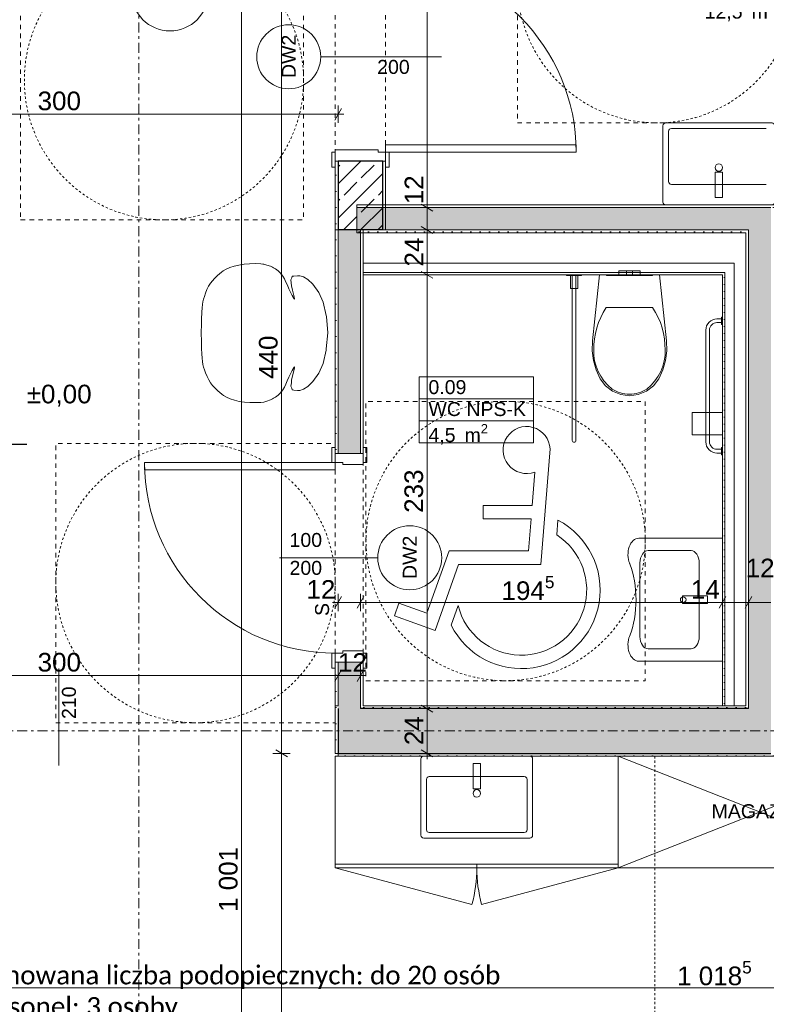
# Model space of a CAD drawing. Extents: x 100 to 2982, y 37 to 2050.
# Tile 96 of 130: x 1094 to 1495, y 1046 to 1574. Entities that reach past the tile are written whole.
import ezdxf
from ezdxf.xclip import XClip

# ---------------------------------------------------------------- set-up
doc = ezdxf.new("R2010")
doc.units = 0
doc.header["$MEASUREMENT"] = 0
doc.header["$XCLIPFRAME"] = 0
for name, pattern in [('Przerywana', [24, 12, -12]), ('Przerywana krótka', [12, 6, -6]), ('Przerywana podwójnie', [54.680554, 26.458333, -10.583333, 7.055556, -10.583333])]:
    doc.linetypes.add(name, pattern=pattern)
for name, color, linetype in [('210-A Pomieszczenia', 7, 'Continuous'), ('299-A Wymiary Opisy', 7, 'Continuous'), ('330-W Wyposażenie', 7, 'Continuous'), ('410-K Osie', 7, 'Continuous'), ('420-K Ściany', 7, 'Continuous'), ('810-G Ogólne', 7, 'Continuous'), ('820-G Rysunki Obrazki', 7, 'Continuous'), ('830-G Teksty Etykiety', 7, 'Continuous'), ('A_ŚCIANY NOŚNE', 7, 'Continuous'), ('A_ŚCIANY ZEWNĘTRZNE', 7, 'Continuous'), ('Drzwi ARCHICAD', 7, 'Continuous'), ('Nowe_330-W Wyposażenie', 7, 'Continuous'), ('OPIS_NPS_OKRĄG', 7, 'Continuous'), ('Znaczniki drzwi ARCHICADa', 7, 'Continuous')]:
    doc.layers.add(name, color=color, linetype=linetype)
doc.styles.add('STYL_AUTOMATYCZNY_3', font='arial.ttf')
doc.styles.add('STYL_AUTOMATYCZNY_7', font='arial.ttf')
doc.styles.add('STYL_AUTOMATYCZNY_8', font='calibri.ttf')
pattern_1 = [(0, (-18316.349, -206.5255), (0, 8.660254), [0, -5]), (0, (-18313.849, -202.195), (0, 8.660254), [0, -5])]
pattern_2 = [(0, (-18316.349, -206.5255), (0, 3.75), [0, -3.75])]

# ---------------------------------------------------------------- blocks, each defined once
blk = doc.blocks.new('Rysunek_1_1', base_point=(-18316.35, -206.53))
at = {"layer": '420-K Ściany', "linetype": 'Continuous', "lineweight": 5}
h = blk.add_hatch(dxfattribs=at)
h.set_pattern_fill('Tynk_0001', color=180, style=0, pattern_type=2)
h.set_pattern_definition(pattern_1)
h.paths.add_polyline_path([(1263.3, 1461.51), (1264.8, 1461.51), (1264.8, 1498.51), (1263.3, 1498.51)])
h = blk.add_hatch(dxfattribs=at)
h.set_pattern_fill('Beton_zbrojony_0001', color=170, style=0, pattern_type=2)
h.set_pattern_definition([(45, (-18316.349, -206.526), (-9.192388, 9.192388), []), (45, (-18320.945, -201.929), (-9.192388, 9.192388), [9.75, -3.25])])
h.paths.add_polyline_path([(1288.8, 1498.51), (1264.8, 1498.51), (1264.8, 1461.51), (1288.8, 1461.51)])
h = blk.add_hatch(dxfattribs=at)
h.set_pattern_fill('Tynk_0001', color=180, style=0, pattern_type=2)
h.set_pattern_definition(pattern_1)
h.paths.add_polyline_path([(1288.8, 1498.51), (1288.8, 1461.51), (1290.3, 1461.51), (1290.3, 1498.51)])
h = blk.add_hatch(dxfattribs=at)
h.set_pattern_fill('Tynk_0001', color=180, style=0, pattern_type=2)
h.set_pattern_definition(pattern_1)
h.paths.add_polyline_path([(1704.3, 1475.01), (1274.8, 1475.01), (1274.8, 1473.51), (1704.3, 1473.51)])
at = {"layer": '420-K Ściany', "linetype": 'Continuous', "lineweight": 13}
for points in [[(1485.3, 1473.51), (1274.8, 1473.51), (1274.8, 1461.51), (1485.3, 1461.51)], [(1497.3, 1473.51), (1485.3, 1473.51), (1485.3, 1461.51), (1497.3, 1461.51)], [(1264.8, 1461.51), (1264.8, 1341.51), (1276.8, 1341.51), (1276.8, 1461.51)], [(1264.8, 1206.01), (1276.8, 1206.01), (1276.8, 1229.51), (1264.8, 1229.51)], [(1276.8, 1206.01), (1264.8, 1206.01), (1264.8, 1204.51), (1276.8, 1204.51)], [(1276.8, 1204.51), (1264.8, 1204.51), (1264.8, 1180.51), (1276.8, 1180.51)], [(1485.3, 1204.51), (1276.8, 1204.51), (1276.8, 1180.51), (1485.3, 1180.51)], [(1497.3, 1204.51), (1485.3, 1204.51), (1485.3, 1180.51), (1497.3, 1180.51)]]:
    blk.add_hatch(color=62, dxfattribs=at).paths.add_polyline_path(points)
at = {"layer": '420-K Ściany', "linetype": 'Continuous', "lineweight": 5}
h = blk.add_hatch(dxfattribs=at)
h.set_pattern_fill('Tynk_0001', color=180, style=0, pattern_type=2)
h.set_pattern_definition(pattern_1)
h.paths.add_polyline_path([(1263.3, 1461.51), (1263.3, 1341.51), (1264.8, 1341.51), (1264.8, 1461.51)])
h = blk.add_hatch(dxfattribs=at)
h.set_pattern_fill('Tynk_0001', color=180, style=0, pattern_type=2)
h.set_pattern_definition(pattern_1)
h.paths.add_polyline_path([(1483.8, 1461.51), (1274.8, 1461.51), (1274.8, 1460.01), (1483.8, 1460.01)])
h = blk.add_hatch(dxfattribs=at)
h.set_pattern_fill('Tynk_0001', color=180, style=0, pattern_type=2)
h.set_pattern_definition(pattern_1)
h.paths.add_polyline_path([(1276.8, 1461.51), (1276.8, 1341.51), (1278.3, 1341.51), (1278.3, 1461.51)])
h = blk.add_hatch(dxfattribs=at)
h.set_pattern_fill('Tynk_0001', color=180, style=0, pattern_type=2)
h.set_pattern_definition(pattern_1)
h.paths.add_polyline_path([(1485.3, 1461.51), (1483.8, 1461.51), (1483.8, 1460.01), (1485.3, 1460.01)])
h = blk.add_hatch(dxfattribs=at)
h.set_pattern_fill('Tynk_0001', color=180, style=0, pattern_type=2)
h.set_pattern_definition(pattern_1)
h.paths.add_polyline_path([(1263.3, 1206.01), (1264.8, 1206.01), (1264.8, 1229.51), (1263.3, 1229.51)])
h = blk.add_hatch(dxfattribs=at)
h.set_pattern_fill('Tynk_0001', color=180, style=0, pattern_type=2)
h.set_pattern_definition(pattern_1)
h.paths.add_polyline_path([(1276.8, 1206.01), (1278.3, 1206.01), (1278.3, 1229.51), (1276.8, 1229.51)])
h = blk.add_hatch(dxfattribs=at)
h.set_pattern_fill('Tynk_0001', color=180, style=0, pattern_type=2)
h.set_pattern_definition(pattern_1)
h.paths.add_polyline_path([(1263.3, 1206.01), (1263.3, 1180.51), (1264.8, 1180.51), (1264.8, 1204.51), (1264.8, 1206.01)])
h = blk.add_hatch(dxfattribs=at)
h.set_pattern_fill('Tynk_0001', color=180, style=0, pattern_type=2)
h.set_pattern_definition(pattern_1)
h.paths.add_polyline_path([(1278.3, 1206.01), (1276.8, 1206.01), (1276.8, 1204.51), (1278.3, 1204.51)])
h = blk.add_hatch(dxfattribs=at)
h.set_pattern_fill('Tynk_0001', color=180, style=0, pattern_type=2)
h.set_pattern_definition(pattern_1)
h.paths.add_polyline_path([(1483.8, 1206.01), (1278.3, 1206.01), (1278.3, 1204.51), (1483.8, 1204.51)])
h = blk.add_hatch(dxfattribs=at)
h.set_pattern_fill('Tynk_0001', color=180, style=0, pattern_type=2)
h.set_pattern_definition(pattern_1)
h.paths.add_polyline_path([(1485.3, 1206.01), (1483.8, 1206.01), (1483.8, 1204.51), (1485.3, 1204.51)])
h = blk.add_hatch(dxfattribs=at)
h.set_pattern_fill('Tynk_0001', color=180, style=0, pattern_type=2)
h.set_pattern_definition(pattern_1)
h.paths.add_polyline_path([(1264.8, 1180.51), (1264.8, 1179.01), (1717.8, 1179.01), (1717.8, 1180.51)])
at = {"layer": 'A_ŚCIANY NOŚNE', "linetype": 'Continuous', "lineweight": 5}
h = blk.add_hatch(dxfattribs=at)
h.set_pattern_fill('Tynk_0001', color=180, style=0, pattern_type=2)
h.set_pattern_definition(pattern_1)
h.paths.add_polyline_path([(1483.8, 1460.01), (1483.8, 1206.01), (1485.3, 1206.01), (1485.3, 1460.01)])
at = {"layer": 'A_ŚCIANY NOŚNE', "linetype": 'Continuous', "lineweight": 13}
for points in [[(1497.3, 1461.51), (1485.3, 1461.51), (1485.3, 1460.01), (1497.3, 1460.01)], [(1497.3, 1206.01), (1497.3, 1460.01), (1485.3, 1460.01), (1485.3, 1206.01)], [(1497.3, 1206.01), (1485.3, 1206.01), (1485.3, 1204.51), (1497.3, 1204.51)]]:
    blk.add_hatch(color=62, dxfattribs=at).paths.add_polyline_path(points)
at = {"layer": 'A_ŚCIANY ZEWNĘTRZNE', "linetype": 'Continuous', "lineweight": 5}
h = blk.add_hatch(dxfattribs=at)
h.set_pattern_fill('Gips_0001', color=177, style=0, pattern_type=2)
h.set_pattern_definition(pattern_2)
h.paths.add_polyline_path([(1471.3, 1438.76), (1278.3, 1438.76), (1278.3, 1437.51), (1471.3, 1437.51)])
h = blk.add_hatch(dxfattribs=at)
h.set_pattern_fill('Gips_0001', color=177, style=0, pattern_type=2)
h.set_pattern_definition(pattern_2)
h.paths.add_polyline_path([(1471.3, 1437.51), (1472.55, 1437.51), (1472.55, 1438.76)])
h = blk.add_hatch(dxfattribs=at)
h.set_pattern_fill('Gips_0001', color=177, style=0, pattern_type=2)
h.set_pattern_definition(pattern_2)
h.paths.add_polyline_path([(1471.3, 1438.76), (1471.3, 1437.51), (1472.55, 1438.76)])
h = blk.add_hatch(dxfattribs=at)
h.set_pattern_fill('Gips_0001', color=177, style=0, pattern_type=2)
h.set_pattern_definition(pattern_2)
h.paths.add_polyline_path([(1471.3, 1437.51), (1471.3, 1206.01), (1472.55, 1206.01), (1472.55, 1437.51)])
at = {"layer": '210-A Pomieszczenia', "color": 6, "linetype": 'Continuous', "lineweight": 13, "ltscale": 0.2}
for p, q in [((1308.34, 1382.61), (1369.76, 1382.61)), ((1308.34, 1370.82), (1308.34, 1382.61)), ((1369.76, 1382.61), (1369.76, 1370.82)), ((1369.76, 1370.82), (1308.34, 1370.82)), ((1308.34, 1370.82), (1369.76, 1370.82)), ((1308.34, 1359.04), (1308.34, 1370.82)), ((1369.76, 1370.82), (1369.76, 1359.04)), ((1369.76, 1359.04), (1308.34, 1359.04)), ((1308.34, 1359.04), (1369.76, 1359.04)), ((1308.34, 1347.25), (1308.34, 1359.04)), ((1369.76, 1359.04), (1369.76, 1347.25)), ((1369.76, 1347.25), (1308.34, 1347.25))]:
    blk.add_line(p, q, dxfattribs=at)
at = {"layer": '299-A Wymiary Opisy', "color": 85, "linetype": 'Continuous', "lineweight": 13, "ltscale": 0.2}
for p, q in [((1312.57, 1473.51), (1312.57, 1777.51)), ((1212.94, 619.51), (1212.94, 1620.51)), ((1234.45, 1180.51), (1234.45, 1620.51)), ((1264.8, 1519), (1264.8, 1528.37)), ((964.8, 1523.69), (1264.8, 1523.69)), ((1264.8, 1523.69), (1267.86, 1523.69)), ((1317.26, 1473.51), (1307.88, 1473.51)), ((1312.57, 1461.51), (1312.57, 1473.51)), ((1317.26, 1461.51), (1307.88, 1461.51)), ((1312.57, 1437.51), (1312.57, 1461.51)), ((1317.26, 1437.51), (1307.88, 1437.51)), ((1312.57, 1204.51), (1312.57, 1437.51)), ((1264.8, 1256.84), (1264.8, 1266.21)), ((1276.8, 1256.84), (1276.8, 1266.21)), ((1471.3, 1256.84), (1471.3, 1266.21)), ((1485.3, 1256.84), (1485.3, 1266.21)), ((1261.75, 1261.52), (1264.8, 1261.52)), ((1264.8, 1261.52), (1276.8, 1261.52)), ((1276.8, 1261.52), (1471.3, 1261.52)), ((1471.3, 1261.52), (1485.3, 1261.52)), ((1485.3, 1261.52), (1497.3, 1261.52)), ((1264.8, 1217.6), (1264.8, 1226.98)), ((1276.8, 1217.6), (1276.8, 1226.98)), ((964.8, 1222.29), (1264.8, 1222.29)), ((1264.8, 1222.29), (1276.8, 1222.29)), ((1276.8, 1222.29), (1279.86, 1222.29)), ((1317.26, 1204.51), (1307.88, 1204.51)), ((1312.57, 1180.51), (1312.57, 1204.51)), ((1239.14, 1180.51), (1229.76, 1180.51)), ((1234.45, 619.51), (1234.45, 1180.51)), ((1317.26, 1180.51), (1307.88, 1180.51)), ((1312.57, 1177.45), (1312.57, 1180.51)), ((964.8, 1054.68), (1983.3, 1054.68))]:
    blk.add_line(p, q, dxfattribs=at)
at = {"layer": '299-A Wymiary Opisy', "color": 45, "linetype": 'Continuous', "lineweight": 15, "ltscale": 0.2}
for p, q in [((1263, 1520.56), (1266.61, 1526.81)), ((1309.45, 1475.31), (1315.7, 1471.7)), ((1309.45, 1463.31), (1315.7, 1459.7)), ((1309.45, 1439.31), (1315.7, 1435.7)), ((1266.61, 1264.65), (1263, 1258.4)), ((1278.61, 1264.65), (1275, 1258.4)), ((1473.11, 1264.65), (1469.5, 1258.4)), ((1487.11, 1264.65), (1483.5, 1258.4)), ((1266.61, 1225.41), (1263, 1219.16)), ((1275, 1219.16), (1278.61, 1225.41)), ((1309.45, 1206.31), (1315.7, 1202.7)), ((1231.32, 1182.31), (1237.57, 1178.7)), ((1309.45, 1182.31), (1315.7, 1178.7))]:
    blk.add_line(p, q, dxfattribs=at)
at = {"layer": '299-A Wymiary Opisy', "color": 25, "linetype": 'Continuous', "lineweight": 25, "ltscale": 0.2}
blk.add_line((1057.58, 1346.57), (1097.58, 1346.57), dxfattribs=at)
at = {"layer": '330-W Wyposażenie', "color": 75, "linetype": 'Continuous', "lineweight": 15, "ltscale": 0.2}
for p, q in [((1415.6, 1439.51), (1417.27, 1439.51)), ((1415.6, 1437.51), (1415.6, 1439.51)), ((1417.27, 1439.51), (1419.7, 1439.51)), ((1419.7, 1439.51), (1420.17, 1439.51)), ((1419.7, 1437.51), (1419.7, 1439.51)), ((1420.17, 1439.51), (1421.3, 1439.51)), ((1421.3, 1439.51), (1422.43, 1439.51)), ((1422.43, 1439.51), (1422.9, 1439.51)), ((1422.9, 1437.51), (1422.9, 1439.51)), ((1422.9, 1439.51), (1425.33, 1439.51)), ((1425.33, 1439.51), (1427, 1439.51)), ((1427, 1437.51), (1427, 1439.51)), ((1415.6, 1437.51), (1417.27, 1437.51)), ((1417.27, 1437.51), (1419.7, 1437.51)), ((1419.7, 1437.51), (1420.17, 1437.51)), ((1420.17, 1437.51), (1421.3, 1437.51)), ((1421.3, 1437.51), (1422.43, 1437.51)), ((1422.43, 1437.51), (1422.9, 1437.51)), ((1422.9, 1437.51), (1425.33, 1437.51)), ((1425.33, 1437.51), (1427, 1437.51)), ((1421.3, 1419.93), (1408.85, 1419.93)), ((1433.75, 1419.93), (1421.3, 1419.93)), ((1470.8, 1413.76), (1470.8, 1411.76)), ((1470.8, 1343.76), (1470.8, 1341.76)), ((1471.29, 1296.01), (1426.3, 1296.01)), ((1471.29, 1230.01), (1471.29, 1296.01)), ((1431.3, 1289.41), (1454.42, 1289.41)), ((1426.93, 1243.21), (1426.93, 1282.81)), ((1458.79, 1243.21), (1458.79, 1282.81)), ((1454.42, 1236.61), (1431.3, 1236.61)), ((1426.3, 1230.01), (1471.29, 1230.01))]:
    blk.add_line(p, q, dxfattribs=at)
at = {"layer": '330-W Wyposażenie', "color": 4, "linetype": 'Continuous', "lineweight": 13, "ltscale": 0.2}
for p, q in [((1567.3, 1179.01), (1415.3, 1119.01)), ((1415.3, 1179.01), (1567.3, 1119.01)), ((1263.3, 1121.01), (1415.3, 1121.01)), ((1263.3, 1119.01), (1263.3, 1121.01)), ((1339.3, 1119.01), (1339.3, 1121.01)), ((1263.3, 1119.01), (1336.71, 1099.34)), ((1415.3, 1119.01), (1341.89, 1099.34))]:
    blk.add_line(p, q, dxfattribs=at)
at = {"layer": '330-W Wyposażenie', "color": 75, "linetype": 'Continuous', "lineweight": 15, "ltscale": 0.2, "flags": 128}
for points in [[(1387.55, 1437.01), (1395.55, 1437.01), (1395.55, 1437.51), (1387.55, 1437.51)], [(1389.55, 1437.01), (1389.55, 1430.01), (1393.55, 1430.01), (1393.55, 1437.01)], [(1401.94, 1391.46), (1403.36, 1386.41), (1405.53, 1381.64), (1408.46, 1377.86), (1412.23, 1374.96), (1416.61, 1373.14), (1421.3, 1372.51), (1425.99, 1373.14), (1430.37, 1374.96), (1434.15, 1377.86), (1437.07, 1381.64), (1439.25, 1386.41), (1440.66, 1391.46), (1441.29, 1396.67), (1441.11, 1401.92), (1437.41, 1437.51), (1405.19, 1437.51), (1401.49, 1401.92), (1401.31, 1396.67)], [(1433.6, 1437.51), (1409, 1437.51), (1409, 1437.01), (1433.6, 1437.01)], [(1455, 1351.51), (1471.3, 1351.51), (1471.3, 1363.51), (1455, 1363.51)], [(1449.8, 1261.01), (1449.8, 1265.01), (1463.3, 1265.01), (1463.3, 1261.01)]]:
    blk.add_lwpolyline(points, close=True, dxfattribs=at)
for points in [[(1390.55, 1437.01), (1392.55, 1437.01), (1392.55, 1348.51, -1), (1390.55, 1348.51)], [(1471.3, 1414.76), (1471.3, 1410.76), (1470.8, 1410.76), (1470.8, 1411.76), (1468.3, 1411.76, 0.414214), (1464.3, 1407.76), (1464.3, 1347.76, 0.414214), (1468.3, 1343.76), (1470.8, 1343.76), (1470.8, 1344.76), (1471.3, 1344.76), (1471.3, 1340.76), (1470.8, 1340.76), (1470.8, 1341.76), (1468.3, 1341.76, -0.414214), (1462.3, 1347.76), (1462.3, 1407.76, -0.414214), (1468.3, 1413.76), (1470.8, 1413.76), (1470.8, 1414.76)]]:
    blk.add_lwpolyline(points, format="xyb", close=True, dxfattribs=at)
at = {"layer": '330-W Wyposażenie', "color": 4, "linetype": 'Continuous', "lineweight": 13, "ltscale": 0.2, "flags": 128}
for points in [[(1263.3, 1119.01), (1415.3, 1119.01), (1415.3, 1179.01), (1263.3, 1179.01)], [(1415.3, 1179.01), (1567.3, 1179.01), (1567.3, 1119.01), (1415.3, 1119.01)]]:
    blk.add_lwpolyline(points, close=True, dxfattribs=at)
at = {"layer": '330-W Wyposażenie', "color": 75, "linetype": 'Continuous', "lineweight": 15, "ltscale": 0.2}
blk.add_circle((1450.17, 1263.01), 1.5, dxfattribs=at)
at = {"layer": '330-W Wyposażenie', "color": 4, "linetype": 'Continuous', "lineweight": 13, "ltscale": 0.2}
for centre, start, end in [((1263.3, 1119.01), 345, 0), ((1415.3, 1119.01), 180, 195)]:
    blk.add_arc(centre, 76, start, end, dxfattribs=at)
at = {"layer": '330-W Wyposażenie', "color": 75, "linetype": 'Continuous', "lineweight": 15, "ltscale": 0.2}
for centre, major_axis, ratio, start_param, end_param in [((1450.8, 1398.11), (48.6, 0), 0.889226, 2.612188, 3.165208), ((1391.81, 1398.11), (48.6, 0), 0.889226, 6.259567, 6.812588), ((1431.53, 1395.63), (29.36, 0), 0.889226, 3.085861, 3.98645), ((1411.08, 1395.63), (29.36, 0), 0.889226, 5.438324, 6.338913), ((1421.39, 1387.46), (15.83, 0), 0.889226, 4.079884, 4.706528), ((1421.21, 1387.46), (15.83, 0), 0.889226, 4.71825, 5.344894), ((1426.3, 1287.25), (0, 8.76), 0.662603, 0, 2.147669), ((1431.4, 1282.66), (0, 6.75), 0.662603, 0.021486, 1.549311), ((1454.32, 1282.66), (0, 6.75), 0.662603, 4.733875, 6.2617), ((1398.78, 1263.01), (0, 39.34), 0.662603, 4.18494, 5.236377), ((1426.3, 1238.76), (0, 8.76), 0.662603, 0.993924, 3.141593), ((1431.4, 1243.35), (0, 6.75), 0.662603, 1.592282, 3.120107), ((1454.32, 1243.35), (0, 6.75), 0.662603, 3.163078, 4.690903)]:
    blk.add_ellipse(centre, major_axis=major_axis, ratio=ratio, start_param=start_param, end_param=end_param, dxfattribs=at)
at = {"layer": '410-K Osie', "color": 101, "linetype": 'Przerywana podwójnie', "lineweight": 5, "ltscale": 0.2}
blk.add_line((1157.8, 1813.51), (1157.8, 529.46), dxfattribs=at)
blk.add_line((1157.8, 1813.51), (1157.8, 529.46), dxfattribs=at)
at = {"layer": '410-K Osie', "color": 4, "linetype": 'Przerywana podwójnie', "lineweight": 13, "ltscale": 0.2}
blk.add_line((589.42, 1192.51), (2255.56, 1192.51), dxfattribs=at)
blk.add_line((589.42, 1192.51), (2255.56, 1192.51), dxfattribs=at)
at = {"layer": '420-K Ściany', "color": 47, "linetype": 'Continuous', "lineweight": 15, "ltscale": 0.2}
for p, q in [((1263.3, 1498.51), (1263.3, 1495.31)), ((1264.8, 1498.51), (1263.3, 1498.51)), ((1290.3, 1498.51), (1288.8, 1498.51)), ((1290.3, 1498.51), (1290.3, 1495.31)), ((1263.3, 1341.51), (1263.3, 1344.71)), ((1278.3, 1341.51), (1278.3, 1344.71)), ((1263.3, 1341.51), (1264.8, 1341.51)), ((1264.8, 1341.51), (1276.8, 1341.51)), ((1276.8, 1341.51), (1278.3, 1341.51)), ((1263.3, 1229.51), (1263.3, 1226.31)), ((1263.3, 1229.51), (1264.8, 1229.51)), ((1264.8, 1229.51), (1276.8, 1229.51)), ((1276.8, 1229.51), (1278.3, 1229.51)), ((1278.3, 1229.51), (1278.3, 1226.31)), ((1263.3, 1180.51), (1263.3, 1206.01)), ((1264.8, 1206.01), (1263.3, 1206.01)), ((1264.8, 1180.51), (1263.3, 1180.51)), ((1264.8, 1179.01), (1264.8, 1180.51))]:
    blk.add_line(p, q, dxfattribs=at)
at = {"layer": '420-K Ściany', "color": 27, "linetype": 'Continuous', "lineweight": 25, "ltscale": 0.2}
for p, q in [((1264.8, 1498.51), (1264.8, 1461.51)), ((1288.8, 1498.51), (1264.8, 1498.51)), ((1288.8, 1461.51), (1288.8, 1498.51)), ((1264.8, 1204.51), (1264.8, 1180.51)), ((1485.3, 1204.51), (1276.8, 1204.51)), ((1264.8, 1180.51), (1276.8, 1180.51)), ((1276.8, 1180.51), (1485.3, 1180.51)), ((1485.3, 1180.51), (1497.3, 1180.51))]:
    blk.add_line(p, q, dxfattribs=at)
at = {"layer": '420-K Ściany', "color": 67, "linetype": 'Continuous', "lineweight": 13, "ltscale": 0.2}
for p, q in [((1485.3, 1473.51), (1274.8, 1473.51)), ((1497.3, 1473.51), (1485.3, 1473.51)), ((1264.8, 1461.51), (1264.8, 1341.51)), ((1274.8, 1461.51), (1485.3, 1461.51)), ((1276.8, 1341.51), (1276.8, 1461.51)), ((1485.3, 1461.51), (1485.3, 1460.01)), ((1485.3, 1461.51), (1485.3, 1460.01)), ((1264.8, 1229.51), (1264.8, 1206.01)), ((1276.8, 1206.01), (1276.8, 1229.51)), ((1276.8, 1204.51), (1276.8, 1206.01)), ((1276.8, 1204.51), (1276.8, 1206.01)), ((1485.3, 1206.01), (1485.3, 1204.51)), ((1485.3, 1206.01), (1485.3, 1204.51))]:
    blk.add_line(p, q, dxfattribs=at)
at = {"layer": '420-K Ściany', "color": 47, "linetype": 'Continuous', "lineweight": 15, "ltscale": 0.2, "flags": 128}
for points in [[(1263.3, 1498.51), (1263.3, 1461.51)], [(1290.3, 1461.51), (1290.3, 1498.51)], [(1704.3, 1475.01), (1274.8, 1475.01)], [(1274.8, 1473.51), (1274.8, 1475.01)], [(1274.8, 1461.51), (1274.8, 1473.51)], [(1264.8, 1461.51), (1263.3, 1461.51)], [(1263.3, 1461.51), (1263.3, 1341.51)], [(1264.8, 1461.51), (1263.3, 1461.51)], [(1276.8, 1461.51), (1264.8, 1461.51)], [(1274.8, 1460.01), (1274.8, 1461.51)], [(1274.8, 1460.01), (1483.8, 1460.01)], [(1278.3, 1461.51), (1276.8, 1461.51)], [(1278.3, 1341.51), (1278.3, 1461.51)], [(1290.3, 1461.51), (1288.8, 1461.51)], [(1263.3, 1229.51), (1263.3, 1206.01)], [(1278.3, 1206.01), (1278.3, 1229.51)], [(1483.8, 1206.01), (1278.3, 1206.01)], [(1264.8, 1179.01), (1717.8, 1179.01)]]:
    blk.add_lwpolyline(points, dxfattribs=at)
at = {"layer": '420-K Ściany', "color": 27, "linetype": 'Continuous', "lineweight": 25, "ltscale": 0.2, "flags": 128}
blk.add_lwpolyline([(1288.8, 1461.51), (1264.8, 1461.51)], dxfattribs=at)
at = {"layer": 'A_ŚCIANY NOŚNE', "color": 67, "linetype": 'Continuous', "lineweight": 13, "ltscale": 0.2}
blk.add_line((1485.3, 1460.01), (1485.3, 1206.01), dxfattribs=at)
at = {"layer": 'A_ŚCIANY NOŚNE', "color": 47, "linetype": 'Continuous', "lineweight": 15, "ltscale": 0.2, "flags": 128}
blk.add_lwpolyline([(1483.8, 1460.01), (1483.8, 1206.01)], dxfattribs=at)
at = {"layer": 'A_ŚCIANY ZEWNĘTRZNE', "color": 47, "linetype": 'Continuous', "lineweight": 15, "ltscale": 0.2}
for p, q in [((1278.3, 1438.76), (1472.55, 1438.76)), ((1472.55, 1437.51), (1472.55, 1438.76)), ((1472.55, 1437.51), (1472.55, 1438.76)), ((1472.55, 1437.51), (1472.55, 1206.01))]:
    blk.add_line(p, q, dxfattribs=at)
at = {"layer": 'A_ŚCIANY ZEWNĘTRZNE', "color": 47, "linetype": 'Continuous', "lineweight": 15, "ltscale": 0.2, "flags": 128}
for points in [[(1477.55, 1443.76), (1278.3, 1443.76)], [(1278.3, 1438.76), (1278.3, 1443.76)], [(1477.55, 1443.76), (1477.55, 1438.76)], [(1278.3, 1437.51), (1278.3, 1438.76)], [(1477.55, 1206.01), (1477.55, 1438.76)], [(1278.3, 1437.51), (1471.3, 1437.51)], [(1471.3, 1437.51), (1471.3, 1206.01)], [(1471.3, 1206.01), (1472.55, 1206.01)], [(1472.55, 1206.01), (1477.55, 1206.01)]]:
    blk.add_lwpolyline(points, dxfattribs=at)
at = {"layer": 'Drzwi ARCHICAD', "color": 3, "linetype": 'Przerywana', "lineweight": 13, "ltscale": 0.2}
for p, q in [((1263.3, 1610.51), (1263.3, 1498.51)), ((1290.3, 1610.51), (1290.3, 1498.51)), ((1263.3, 1229.51), (1263.3, 1341.51)), ((1278.3, 1229.51), (1278.3, 1341.51))]:
    blk.add_line(p, q, dxfattribs=at)
at = {"layer": 'Drzwi ARCHICAD', "color": 3, "linetype": 'Continuous', "lineweight": 13, "ltscale": 0.2}
for p, q in [((1290.3, 1503.31), (1290.3, 1507.31)), ((1290.3, 1507.31), (1392.7, 1507.31)), ((1392.7, 1507.31), (1392.7, 1503.31)), ((1261.4, 1495.31), (1261.4, 1503.31)), ((1261.4, 1503.31), (1263.3, 1503.31)), ((1263.3, 1503.31), (1263.3, 1495.31)), ((1290.3, 1495.31), (1290.3, 1503.31)), ((1290.3, 1503.31), (1292.2, 1503.31)), ((1392.7, 1503.31), (1290.3, 1503.31)), ((1292.2, 1503.31), (1292.2, 1495.31)), ((1263.3, 1495.31), (1261.4, 1495.31)), ((1292.2, 1495.31), (1290.3, 1495.31)), ((1261.4, 1336.71), (1261.4, 1344.71)), ((1261.4, 1344.71), (1263.3, 1344.71)), ((1263.3, 1344.71), (1263.3, 1336.71)), ((1278.3, 1336.71), (1278.3, 1344.71)), ((1278.3, 1344.71), (1280.2, 1344.71)), ((1280.2, 1344.71), (1280.2, 1336.71)), ((1160.9, 1336.71), (1263.3, 1336.71)), ((1160.9, 1332.71), (1160.9, 1336.71)), ((1263.3, 1332.71), (1160.9, 1332.71)), ((1263.3, 1336.71), (1261.4, 1336.71)), ((1263.3, 1336.71), (1263.3, 1332.71)), ((1280.2, 1336.71), (1278.3, 1336.71)), ((1261.4, 1226.31), (1261.4, 1234.31)), ((1261.4, 1234.31), (1263.3, 1234.31)), ((1263.3, 1234.31), (1263.3, 1226.31)), ((1278.3, 1226.31), (1278.3, 1234.31)), ((1278.3, 1234.31), (1280.2, 1234.31)), ((1280.2, 1234.31), (1280.2, 1226.31)), ((1263.3, 1226.31), (1261.4, 1226.31)), ((1280.2, 1226.31), (1278.3, 1226.31))]:
    blk.add_line(p, q, dxfattribs=at)
at = {"layer": 'Drzwi ARCHICAD', "color": 23, "linetype": 'Continuous', "lineweight": 15, "ltscale": 0.2}
for p, q in [((1286.3, 1504.51), (1263.3, 1504.51)), ((1263.3, 1504.51), (1263.3, 1498.51)), ((1286.3, 1503.31), (1286.3, 1504.51)), ((1290.3, 1503.31), (1286.3, 1503.31)), ((1290.3, 1498.51), (1290.3, 1503.31)), ((1263.3, 1498.51), (1290.3, 1498.51)), ((1278.3, 1341.51), (1263.3, 1341.51)), ((1263.3, 1341.51), (1263.3, 1336.71)), ((1278.3, 1335.51), (1278.3, 1341.51)), ((1263.3, 1336.71), (1267.3, 1336.71)), ((1267.3, 1336.71), (1267.3, 1335.51)), ((1267.3, 1335.51), (1278.3, 1335.51)), ((1267.3, 1234.31), (1263.3, 1234.31)), ((1263.3, 1234.31), (1263.3, 1229.51)), ((1278.3, 1235.51), (1267.3, 1235.51)), ((1267.3, 1235.51), (1267.3, 1234.31)), ((1278.3, 1229.51), (1278.3, 1235.51)), ((1263.3, 1229.51), (1278.3, 1229.51))]:
    blk.add_line(p, q, dxfattribs=at)
at = {"layer": 'Drzwi ARCHICAD', "color": 47, "linetype": 'Continuous', "lineweight": 15, "ltscale": 0.2}
for p, q in [((1264.8, 1498.51), (1263.3, 1498.51)), ((1264.8, 1498.51), (1263.3, 1498.51)), ((1263.3, 1498.51), (1263.3, 1495.31)), ((1263.3, 1498.51), (1263.3, 1495.31)), ((1290.3, 1498.51), (1288.8, 1498.51)), ((1290.3, 1498.51), (1288.8, 1498.51)), ((1290.3, 1498.51), (1290.3, 1495.31)), ((1290.3, 1498.51), (1290.3, 1495.31)), ((1263.3, 1341.51), (1263.3, 1344.71)), ((1263.3, 1341.51), (1263.3, 1344.71)), ((1278.3, 1341.51), (1278.3, 1344.71)), ((1278.3, 1341.51), (1278.3, 1344.71)), ((1263.3, 1341.51), (1264.8, 1341.51)), ((1263.3, 1341.51), (1264.8, 1341.51)), ((1264.8, 1341.51), (1276.8, 1341.51)), ((1264.8, 1341.51), (1276.8, 1341.51)), ((1276.8, 1341.51), (1278.3, 1341.51)), ((1276.8, 1341.51), (1278.3, 1341.51)), ((1263.3, 1229.51), (1264.8, 1229.51)), ((1263.3, 1229.51), (1264.8, 1229.51)), ((1263.3, 1229.51), (1263.3, 1226.31)), ((1263.3, 1229.51), (1263.3, 1226.31)), ((1264.8, 1229.51), (1276.8, 1229.51)), ((1264.8, 1229.51), (1276.8, 1229.51)), ((1276.8, 1229.51), (1278.3, 1229.51)), ((1276.8, 1229.51), (1278.3, 1229.51)), ((1278.3, 1229.51), (1278.3, 1226.31)), ((1278.3, 1229.51), (1278.3, 1226.31)), ((1264.8, 1206.01), (1263.3, 1206.01)), ((1263.3, 1180.51), (1263.3, 1206.01)), ((1264.8, 1179.01), (1264.8, 1180.51))]:
    blk.add_line(p, q, dxfattribs=at)
at = {"layer": 'Drzwi ARCHICAD', "color": 27, "linetype": 'Continuous', "lineweight": 25, "ltscale": 0.2}
blk.add_line((1288.8, 1498.51), (1264.8, 1498.51), dxfattribs=at)
blk.add_line((1288.8, 1498.51), (1264.8, 1498.51), dxfattribs=at)
at = {"layer": 'Drzwi ARCHICAD', "color": 3, "linetype": 'Continuous', "lineweight": 13, "ltscale": 0.2}
for centre, start, end in [((1290.3, 1503.31), 0, 90), ((1263.3, 1336.71), 180, 270)]:
    blk.add_arc(centre, 102.4, start, end, dxfattribs=at)
at = {"layer": 'Nowe_330-W Wyposażenie', "color": 75, "linetype": 'Continuous', "lineweight": 15, "ltscale": 0.2}
for p, q in [((1442.3, 1514.51), (1442.3, 1487.51)), ((1494.8, 1516.01), (1443.8, 1516.01)), ((1443.8, 1486.01), (1494.8, 1486.01)), ((1312.3, 1166.51), (1312.3, 1139.51)), ((1364.8, 1168.01), (1313.8, 1168.01)), ((1366.3, 1139.51), (1366.3, 1166.51)), ((1313.8, 1138.01), (1364.8, 1138.01))]:
    blk.add_line(p, q, dxfattribs=at)
at = {"layer": 'Nowe_330-W Wyposażenie', "color": 75, "linetype": 'Continuous', "lineweight": 15, "ltscale": 0.2, "flags": 128}
for points in [[(1440.8, 1475.01), (1497.8, 1475.01, 0.414214), (1499.3, 1476.51), (1499.3, 1517.51, 0.414214), (1497.8, 1519.01), (1440.8, 1519.01, 0.414214), (1439.3, 1517.51), (1439.3, 1476.51, 0.414214)], [(1367.8, 1179.01), (1310.8, 1179.01, 0.414214), (1309.3, 1177.51), (1309.3, 1136.51, 0.414214), (1310.8, 1135.01), (1367.8, 1135.01, 0.414214), (1369.3, 1136.51), (1369.3, 1177.51, 0.414214)]]:
    blk.add_lwpolyline(points, format="xyb", close=True, dxfattribs=at)
for points in [[(1467.3, 1492.51), (1471.3, 1492.51), (1471.3, 1479.01), (1467.3, 1479.01)], [(1341.3, 1161.51), (1337.3, 1161.51), (1337.3, 1175.01), (1341.3, 1175.01)]]:
    blk.add_lwpolyline(points, close=True, dxfattribs=at)
at = {"layer": 'Nowe_330-W Wyposażenie', "color": 4, "linetype": 'Continuous', "lineweight": 13, "ltscale": 0.2, "flags": 128}
blk.add_lwpolyline([(1241.24, 1424.6), (1240.13, 1426.29), (1239.18, 1428.09), (1238.33, 1429.95), (1237.56, 1431.8), (1236.8, 1433.57), (1236.02, 1435.22), (1235.17, 1436.66), (1234.37, 1437.66), (1233.77, 1438.46), (1232.63, 1439.56), (1231.2, 1440.58), (1230.15, 1441.18), (1229.56, 1441.48), (1228.42, 1442.03), (1226.61, 1442.71), (1224.85, 1443.19), (1224.48, 1443.25), (1223.27, 1443.43), (1220.23, 1443.52), (1217.29, 1443.43), (1214.34, 1443.17), (1211.49, 1442.71), (1209.02, 1442.14), (1206.68, 1441.42), (1204.69, 1440.54), (1203.13, 1439.5), (1202.22, 1438.78), (1201.2, 1437.95), (1200.12, 1437.01), (1198.41, 1435.38), (1197.32, 1434.23), (1196.27, 1432.89), (1195.28, 1431.35), (1194.38, 1429.59), (1193.6, 1427.56), (1193.01, 1425.89), (1192.56, 1424.43), (1192.22, 1423.01), (1191.98, 1421.47), (1191.8, 1419.64), (1191.67, 1417.37), (1191.64, 1416.45), (1191.52, 1414.51), (1191.38, 1410.86), (1191.23, 1406.26), (1191.38, 1401.64), (1191.52, 1397.96), (1191.67, 1395.02), (1191.8, 1392.73), (1191.98, 1390.9), (1192.22, 1389.36), (1192.56, 1387.94), (1193.01, 1386.47), (1193.6, 1384.8), (1194.41, 1382.77), (1195.32, 1381), (1196.31, 1379.45), (1197.36, 1378.1), (1198.44, 1376.94), (1199.37, 1376.06), (1200.24, 1375.21), (1201.33, 1374.25), (1202.36, 1373.42), (1203.28, 1372.73), (1204.88, 1371.69), (1206.88, 1370.83), (1209.11, 1370.13), (1211.69, 1369.51), (1214.47, 1369.1), (1217.36, 1368.87), (1220.25, 1368.81), (1223.27, 1368.9), (1224.85, 1369.14), (1226.61, 1369.62), (1228.42, 1370.3), (1229.56, 1370.87), (1230.15, 1371.17), (1231.2, 1371.78), (1232.63, 1372.8), (1233.77, 1373.91), (1235.17, 1375.71), (1236.02, 1377.15), (1236.8, 1378.8), (1237.55, 1380.57), (1238.33, 1382.42), (1239.18, 1384.28), (1240.13, 1386.08), (1241.24, 1387.77), (1241.48, 1388.05), (1241.39, 1387.49), (1241.06, 1385.91), (1240.39, 1383.21), (1239.87, 1380.81), (1239.71, 1379.45), (1239.46, 1377.64), (1239.89, 1376.52), (1240.22, 1375.71), (1241.08, 1375.57), (1242.97, 1375.41), (1244.19, 1375.42), (1246.17, 1376.05), (1248.63, 1377.53), (1251.3, 1380.1), (1254.43, 1384.65), (1256.72, 1389.89), (1258.39, 1397.01), (1258.48, 1397.68), (1259.27, 1406.34), (1258.5, 1415.02), (1258.4, 1415.58), (1256.73, 1422.7), (1254.45, 1427.91), (1251.31, 1432.34), (1248.64, 1434.9), (1246.18, 1436.35), (1244.2, 1436.96), (1242.98, 1436.96), (1241.08, 1436.79), (1240.22, 1436.65), (1239.89, 1435.84), (1239.46, 1434.73), (1239.87, 1431.59), (1240.39, 1429.18), (1241.21, 1425.67), (1241.45, 1424.34)], close=True, dxfattribs=at)
at = {"layer": 'Nowe_330-W Wyposażenie', "color": 75, "linetype": 'Continuous', "lineweight": 15, "ltscale": 0.2}
for centre in [(1469.3, 1495.01), (1339.3, 1159.01)]:
    blk.add_circle(centre, 2, dxfattribs=at)
for centre, start, end in [((1443.8, 1514.51), 90, 180), ((1443.8, 1487.51), 180, 270), ((1313.8, 1166.51), 90, 180), ((1364.8, 1166.51), 0, 90), ((1313.8, 1139.51), 180, 270), ((1364.8, 1139.51), 270, 0)]:
    blk.add_arc(centre, 1.5, start, end, dxfattribs=at)
at = {"layer": 'OPIS_NPS_OKRĄG', "color": 78, "linetype": 'Przerywana krótka', "lineweight": 13, "ltscale": 0.2}
blk.add_line((1434.91, 1179.01), (1434.91, 621.01), dxfattribs=at)
at = {"layer": 'OPIS_NPS_OKRĄG', "color": 78, "linetype": 'Przerywana', "lineweight": 13, "ltscale": 0.2, "flags": 128}
for points in [[(1361.12, 1519.01), (1511.12, 1519.01), (1511.12, 1669.01), (1361.12, 1669.01)], [(1094.3, 1466.95), (1246.3, 1466.95), (1246.3, 1616.95), (1094.3, 1616.95)], [(1279.8, 1219.51), (1429.8, 1219.51), (1429.8, 1369.51), (1279.8, 1369.51)], [(1113.23, 1196.95), (1263.23, 1196.95), (1263.23, 1346.95), (1113.23, 1346.95)]]:
    blk.add_lwpolyline(points, close=True, dxfattribs=at)
at = {"layer": 'OPIS_NPS_OKRĄG', "color": 2, "linetype": 'Continuous', "lineweight": 13, "ltscale": 0.2, "flags": 128}
for points in [[(1378.68, 1343.94), (1373.72, 1281.98), (1329.56, 1281.98), (1316.87, 1246.52), (1295.05, 1254.33), (1297.49, 1261.13), (1312.5, 1255.75), (1324.47, 1289.2), (1367.05, 1289.2), (1368.43, 1306.37), (1342.77, 1306.37), (1342.77, 1313.59), (1369, 1313.59), (1370.44, 1331.53, -3.065684)], [(1325.53, 1249.3), (1329.3, 1259.81, 1.473184), (1382.23, 1297.75), (1382.86, 1305.72, -1.373115)]]:
    blk.add_lwpolyline(points, format="xyb", close=True, dxfattribs=at)
at = {"layer": 'OPIS_NPS_OKRĄG', "color": 78, "linetype": 'Przerywana krótka', "lineweight": 13, "ltscale": 0.2}
for centre in [(1436.12, 1594.01), (1171.3, 1541.95), (1354.8, 1294.51), (1188.23, 1271.95)]:
    blk.add_circle(centre, 75, dxfattribs=at)
at = {"layer": 'Znaczniki drzwi ARCHICADa', "color": 45, "linetype": 'Continuous', "lineweight": 15, "ltscale": 0.2}
for p, q in [((1255.48, 1554.51), (1320.3, 1554.51)), ((1286.12, 1285.51), (1233.3, 1285.51)), ((1114.8, 1226.01), (1114.8, 1174.01))]:
    blk.add_line(p, q, dxfattribs=at)
at = {"layer": 'Znaczniki drzwi ARCHICADa', "color": 2, "linetype": 'Continuous', "lineweight": 13, "ltscale": 0.2, "flags": 128}
for points in [[(1153.95, 1589.01, 1), (1195.16, 1589.01, 1)], [(1238.3, 1571.69, 1), (1238.3, 1537.33, 1)], [(1303.3, 1268.33, 1), (1303.3, 1302.69, 1)]]:
    blk.add_lwpolyline(points, format="xyb", close=True, dxfattribs=at)
at = {"layer": '210-A Pomieszczenia', "color": 6, "linetype": 'Continuous', "lineweight": 13, "char_height": 7.5, "attachment_point": 1}
for s, insert, style in [('\\A1;{\\pql;\\pt0,230;\\fArial|b0|i0|c0|p38;GABINET PSYCH-TERAP\\fArial|b0|i0|c0|p38;\\A1{\\H.66x;\\S^  ;}\\fArial|b0|i0|c0|p38;\\fArial|b0|i0|c0|p38;\\A1{\\H.66x;\\S^  ;}}', (1461.66, 1596.5), 'STYL_AUTOMATYCZNY_7'), ('\\A1;{\\pql;\\pt0,25;\\fArial|b0|i0|c238|p38;12,5\\fArial|b0|i0|c238|p38;\\A1{\\H.66x;\\S^  ;}\\fArial|b0|i0|c238|p38; m\\fArial|b0|i0|c238|p38;\\A1{\\H.66x;\\S2^  ;}}', (1461.66, 1584.72), 'STYL_AUTOMATYCZNY_3'), ('\\A1;{\\pql;\\pt0,25;\\fArial|b0|i0|c238|p38;0.09\\fArial|b0|i0|c238|p38;\\A1{\\H.66x;\\S^  ;}\\fArial|b0|i0|c238|p38;\\fArial|b0|i0|c238|p38;\\A1{\\H.66x;\\S^  ;}}', (1313.34, 1380.9), 'STYL_AUTOMATYCZNY_3'), ('\\A1;{\\pql;\\pt0,230;\\fArial|b0|i0|c0|p38;WC NPS-K\\fArial|b0|i0|c0|p38;\\A1{\\H.66x;\\S^  ;}\\fArial|b0|i0|c0|p38;\\fArial|b0|i0|c0|p38;\\A1{\\H.66x;\\S^  ;}}', (1313.34, 1369.11), 'STYL_AUTOMATYCZNY_7'), ('\\A1;{\\pql;\\pt0,25;\\fArial|b0|i0|c238|p38;4,5\\fArial|b0|i0|c238|p38;\\A1{\\H.66x;\\S^  ;}\\fArial|b0|i0|c238|p38; m\\fArial|b0|i0|c238|p38;\\A1{\\H.66x;\\S2^  ;}}', (1313.34, 1357.32), 'STYL_AUTOMATYCZNY_3')]:
    blk.add_mtext(s, dxfattribs=dict(at, insert=insert, style=style))
at = {"layer": '299-A Wymiary Opisy', "color": 46, "linetype": 'Continuous', "lineweight": 15, "char_height": 10, "attachment_point": 7, "style": 'STYL_AUTOMATYCZNY_7'}
for s, insert, width in [('\\A1;{\\pql;\\fArial|b0|i0|c0|p38;300}', (1103.42, 1525.69), 22.7658), ('\\A1;{\\pql;\\fArial|b0|i0|c0|p38;±0,00}', (1097.58, 1366.57), 34.1029), ('\\A1;{\\pql;\\fArial|b0|i0|c0|p38;12}', (1483.71, 1275.02), 15.1772), ('\\A1;{\\pql;\\fArial|b0|i0|c0|p38;12}', (1247.82, 1263.52), 15.1772), ('\\A1;{\\pql;\\fArial|b0|i0|c0|p38;14}', (1454.32, 1263.52), 15.1772), ('\\A1;{\\pql;\\fArial|b0|i0|c0|p38;300}', (1103.42, 1224.29), 22.7658), ('\\A1;{\\pql;\\fArial|b0|i0|c0|p38;12}', (1264.75, 1224.29), 15.1772)]:
    blk.add_mtext(s, dxfattribs=dict(at, insert=insert, width=width))
at = {"layer": '299-A Wymiary Opisy', "color": 46, "linetype": 'Continuous', "lineweight": 15, "char_height": 10, "attachment_point": 7, "rotation": 90, "style": 'STYL_AUTOMATYCZNY_7'}
for s, insert, width in [('\\A1;{\\pql;\\fArial|b0|i0|c0|p38;12}', (1310.57, 1475.32), 15.1772), ('\\A1;{\\pql;\\fArial|b0|i0|c0|p38;24}', (1310.57, 1441.92), 15.1772), ('\\A1;{\\pql;\\fArial|b0|i0|c0|p38;440}', (1232.45, 1381.54), 22.7658), ('\\A1;{\\pql;\\fArial|b0|i0|c0|p38;233}', (1310.57, 1309.63), 22.7658), ('\\A1;{\\pql;\\fArial|b0|i0|c0|p38;24}', (1310.57, 1184.92), 15.1772), ('\\A1;{\\pql;\\fArial|b0|i0|c0|p38;1\xa0001}', (1210.94, 1095.32), 34.1943)]:
    blk.add_mtext(s, dxfattribs=dict(at, insert=insert, width=width))
at = {"layer": '299-A Wymiary Opisy', "color": 46, "linetype": 'Continuous', "lineweight": 15, "char_height": 10, "attachment_point": 7, "style": 'STYL_AUTOMATYCZNY_3'}
for s, insert in [('\\A1;{\\pql;\\fArial|b0|i0|c238|p38;194\\fArial|b0|i0|c238|p38;\\A1{\\H.66x;\\S5^  ;}}', (1352.58, 1259.93)), ('\\A1;{\\pql;\\fArial|b0|i0|c238|p38;1\xa0018\\fArial|b0|i0|c238|p38;\\A1{\\H.66x;\\S5^  ;}}', (1446.86, 1053.09))]:
    blk.add_mtext(s, dxfattribs=dict(at, insert=insert))
at = {"layer": '810-G Ogólne', "color": 1, "linetype": 'Continuous', "lineweight": 13, "insert": (1491.3, 1153.19), "char_height": 7.5, "attachment_point": 2, "style": 'STYL_AUTOMATYCZNY_7'}
blk.add_mtext('\\A1;{\\pqc;\\fArial|b0|i0|c0|p38;MAGAZYN}', dxfattribs=at)
at = {"layer": '830-G Teksty Etykiety', "color": 1, "linetype": 'Continuous', "lineweight": 13, "insert": (1066.81, 1066.45), "char_height": 10, "width": 441.3625, "attachment_point": 1, "line_spacing_factor": 1.009915, "style": 'STYL_AUTOMATYCZNY_8'}
blk.add_mtext('\\A1;{\\pql;\\fCalibri|b0|i0|c0|p34;Planowana liczba podopiecznych: do 20 osób\\P\\pql;\\fCalibri|b0|i0|c0|p34;Personel: 3 osoby\\P\\pql;\\pt431.79,799.55;\\fCalibri|b0|i0|c0|p34;\\P\\pql;\\fSymbol|b0|i0|c2|p22;· \\fCalibri|b0|i0|c0|p34;otwarta sala wspólna z aneksem kuchennym, wydzielonymi strefami wypoczynku, gier i zajęć integracyjnych}', dxfattribs=at)
at = {"layer": 'Znaczniki drzwi ARCHICADa', "color": 7, "linetype": 'Continuous', "lineweight": 13, "char_height": 7.5, "attachment_point": 7, "style": 'STYL_AUTOMATYCZNY_3'}
for s, insert in [('\\A1;{\\pql;\\pt0;\\fArial|b0|i0|c238|p38;200\\fArial|b0|i0|c238|p38;\\A1{\\H.66x;\\S^  ;}\\fArial|b0|i0|c238|p38;\\fArial|b0|i0|c238|p38;}', (1285.8, 1543.14)), ('\\A1;{\\pql;\\pt0;\\fArial|b0|i0|c238|p38;100\\fArial|b0|i0|c238|p38;\\A1{\\H.66x;\\S^  ;}\\fArial|b0|i0|c238|p38;\\fArial|b0|i0|c238|p38;}', (1238.73, 1289.14)), ('\\A1;{\\pql;\\pt0;\\fArial|b0|i0|c238|p38;200\\fArial|b0|i0|c238|p38;\\A1{\\H.66x;\\S^  ;}\\fArial|b0|i0|c238|p38;\\fArial|b0|i0|c238|p38;}', (1238.73, 1274.14))]:
    blk.add_mtext(s, dxfattribs=dict(at, insert=insert))
at = {"layer": 'Znaczniki drzwi ARCHICADa', "color": 7, "linetype": 'Continuous', "lineweight": 13, "char_height": 7.5, "attachment_point": 7, "rotation": 90, "style": 'STYL_AUTOMATYCZNY_3'}
for s, insert in [('\\A1;{\\pql;\\pt0;\\fArial|b0|i0|c238|p38;DW2\\fArial|b0|i0|c238|p38;\\fArial|b0|i0|c238|p38;\\fArial|b0|i0|c238|p38;}', (1242.05, 1543.09)), ('\\A1;{\\pql;\\pt0;\\fArial|b0|i0|c238|p38;DW2\\fArial|b0|i0|c238|p38;\\fArial|b0|i0|c238|p38;\\fArial|b0|i0|c238|p38;}', (1307.05, 1274.09)), ('\\A1;{\\pql;\\pt0;\\fArial|b0|i0|c238|p38;S\\fArial|b0|i0|c238|p38;\\fArial|b0|i0|c238|p38;\\fArial|b0|i0|c238|p38;}', (1260.06, 1254.25)), ('\\A1;{\\pql;\\pt0;\\fArial|b0|i0|c238|p38;210\\fArial|b0|i0|c238|p38;\\A1{\\H.66x;\\S^  ;}\\fArial|b0|i0|c238|p38;\\fArial|b0|i0|c238|p38;}', (1126.18, 1198.93))]:
    blk.add_mtext(s, dxfattribs=dict(at, insert=insert))

msp = doc.modelspace()

# ---------------------------------------------------------------- block references
at = {"layer": '820-G Rysunki Obrazki', "color": 65, "linetype": 'Continuous', "lineweight": 13, "ltscale": 0.2}
ref = msp.add_blockref('Rysunek_1_1', (-18316.35, -206.53), dxfattribs=at)
XClip(ref).set_block_clipping_path([(244.527027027, 75.2081975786), (2570.9054054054, 2024.1891891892)])

doc.saveas('drawing.dxf')
